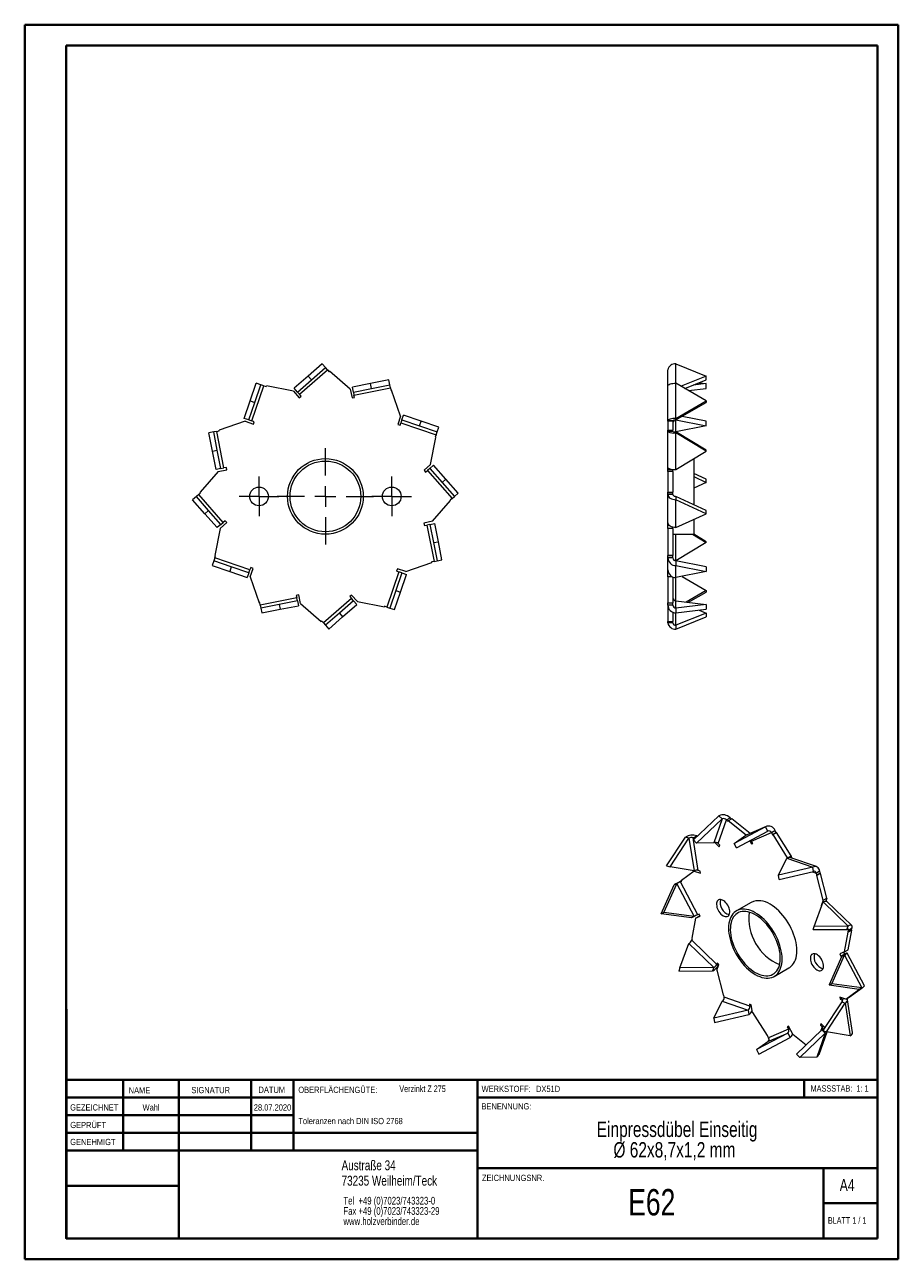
# Model space of a CAD drawing. Header units: millimetres. Extents: x 0 to 210, y 0 to 297.
import ezdxf

# ---------------------------------------------------------------- set-up
doc = ezdxf.new("R2010")
doc.units = ezdxf.units.MM
doc.styles.add('SLDTEXTSTYLE0', font='TXT', dxfattribs={"width": 0.75})
doc.styles.add('SLDTEXTSTYLE1', font='TXT', dxfattribs={"width": 0.681818})
doc.styles.add('SLDTEXTSTYLE2', font='TXT', dxfattribs={"width": 0.7})

# ---------------------------------------------------------------- blocks, each defined once
blk = doc.blocks.new('SW_NOTE_0')
at = {"color": 0, "linetype": 'Continuous', "lineweight": 0, "char_height": 1.5, "attachment_point": 1, "style": 'SLDTEXTSTYLE0'}
for s, insert in [('OBERFLÄCHENGÜTE:', (0, 1.93)), ('Toleranzen nach DIN ISO 2768', (0, -5.57))]:
    blk.add_mtext(s, dxfattribs=dict(at, insert=insert))
blk = doc.blocks.new('SW_NOTE_1')
at = {"color": 0, "linetype": 'Continuous', "lineweight": 0, "char_height": 1.8521, "attachment_point": 1, "style": 'SLDTEXTSTYLE0'}
for s, insert in [('Tel  +49 (0)7023/743323-0', (0, 2.39)), ('Fax +49 (0)7023/743323-29', (0, -0.08)), ('www.holzverbinder.de', (0, -2.55))]:
    blk.add_mtext(s, dxfattribs=dict(at, insert=insert))
blk = doc.blocks.new('SW_NOTE_2')
at = {"color": 0, "linetype": 'Continuous', "lineweight": 0, "char_height": 3.7042, "attachment_point": 2, "style": 'SLDTEXTSTYLE0'}
for s, insert in [('Einpressdübel Einseitig', (26.16, 4.77)), ('Ø 62x8,7x1,2 mm', (25.51, -0.16))]:
    blk.add_mtext(s, dxfattribs=dict(at, insert=insert))
blk = doc.blocks.new('SW_CENTERMARKSYMBOL_0')
at = {"color": 0, "linetype": 'Continuous', "lineweight": 0}
for p, q in [((0, 5), (0, 11.6)), ((-5, 0), (-11.6, 0)), ((0, 0), (-2.5, 0)), ((0, 0), (0, 2.5)), ((0, 0), (0, -2.5)), ((0, 0), (2.5, 0)), ((5, 0), (11.6, 0)), ((0, -5), (0, -11.6))]:
    blk.add_line(p, q, dxfattribs=at)
blk = doc.blocks.new('SW_CENTERMARKSYMBOL_1')
at = {"color": 0, "linetype": 'Continuous', "lineweight": 0}
for p, q in [((0, 2.5), (0, 4.75)), ((-2.5, 0), (-4.75, 0)), ((0, 0), (-2.5, 0)), ((0, 0), (0, 2.5)), ((0, 0), (0, -2.5)), ((0, 0), (2.5, 0)), ((2.5, 0), (4.75, 0)), ((0, -2.5), (0, -4.75))]:
    blk.add_line(p, q, dxfattribs=at)
blk = doc.blocks.new('SW_CENTERMARKSYMBOL_2')
at = {"color": 0, "linetype": 'Continuous', "lineweight": 0}
for p, q in [((0, 2.5), (0, 4.75)), ((-2.5, 0), (-4.75, 0)), ((0, 0), (-2.5, 0)), ((0, 0), (0, 2.5)), ((0, 0), (0, -2.5)), ((0, 0), (2.5, 0)), ((2.5, 0), (4.75, 0)), ((0, -2.5), (0, -4.75))]:
    blk.add_line(p, q, dxfattribs=at)

msp = doc.modelspace()

# ---------------------------------------------------------------- linework, layer by layer
at = {"color": 7, "linetype": 'Continuous', "lineweight": 40}
for p, q in [((0.08, 0.21), (0.08, 297.21)), ((0.08, 297.21), (210.08, 297.21)), ((210.08, 0.21), (210.08, 297.21)), ((210.08, 292.21), (210.08, 297.21)), ((10.08, 292.21), (205.08, 292.21)), ((10.08, 5.21), (10.08, 292.21)), ((205.08, 5.21), (205.08, 292.21)), ((10.11, 60.37), (10.11, 5.12)), ((205.08, 43.37), (10.11, 43.37)), ((23.71, 43.37), (23.71, 26.37)), ((37.1, 43.37), (37.1, 5.12)), ((54.51, 43.37), (54.51, 26.37)), ((64.71, 26.37), (64.71, 43.37)), ((108.91, 43.37), (108.91, 5.12)), ((187.47, 39.12), (187.47, 43.37)), ((64.71, 39.1), (10.11, 39.1)), ((205.08, 39.12), (108.91, 39.12)), ((64.71, 34.87), (10.11, 34.87)), ((108.91, 30.62), (10.11, 30.62)), ((108.91, 26.37), (10.11, 26.37)), ((108.91, 22.12), (205.08, 22.12)), ((192.08, 5.21), (192.08, 22.21)), ((37.1, 17.87), (10.11, 17.87)), ((10.11, 13.71), (10.08, 13.71)), ((205.08, 13.71), (192.08, 13.71)), ((10.11, 9.46), (10.08, 9.46)), ((10.08, 5.21), (205.08, 5.21)), ((205.08, 5.21), (180.99, 5.21)), ((0.08, 0.21), (210.08, 0.21))]:
    msp.add_line(p, q, dxfattribs=at)
at = {"color": 7, "linetype": 'Continuous', "lineweight": 15}
for p, q in [((66.11, 208.3), (72.84, 214.18)), ((71.57, 215.64), (68.2, 212.7)), ((68.99, 211.79), (72.36, 214.74)), ((72.36, 214.74), (71.57, 215.64)), ((72.84, 214.18), (72.36, 214.74)), ((72.84, 214.18), (73.24, 213.73)), ((73.24, 213.73), (73.37, 213.85)), ((78.35, 209.5), (73.37, 213.85)), ((154.7, 210.35), (154.7, 214.18)), ((156.64, 210.97), (156.64, 215.64)), ((156.64, 215.64), (163.9, 212.7)), ((54.28, 206.74), (55.72, 210.97)), ((56.86, 210.58), (55.72, 210.97)), ((68.2, 212.7), (64.84, 209.75)), ((65.63, 208.85), (68.99, 211.79)), ((68.99, 211.79), (68.2, 212.7)), ((83.24, 210.89), (78.85, 210.03)), ((87.62, 211.76), (83.24, 210.89)), ((83.47, 209.72), (83.24, 210.89)), ((87.86, 210.58), (87.62, 211.76)), ((156.64, 202.51), (156.64, 210.97)), ((163.9, 206.74), (156.64, 210.97)), ((163.9, 212.7), (157.87, 210.25)), ((158.79, 209.72), (163.9, 211.79)), ((163.9, 210.89), (160.76, 210.52)), ((162.19, 211.1), (163.9, 210.89)), ((163.9, 211.79), (163.9, 212.7)), ((163.9, 209.72), (163.9, 210.89)), ((54.67, 201.88), (57.55, 210.35)), ((55.41, 206.35), (56.86, 210.58)), ((57.55, 210.35), (56.86, 210.58)), ((57.55, 210.35), (58.12, 210.15)), ((58.12, 210.15), (58.18, 210.32)), ((64.66, 209.04), (58.18, 210.32)), ((64.66, 209.04), (66.06, 207.45)), ((65.63, 208.85), (64.84, 209.75)), ((65.63, 208.85), (66.11, 208.3)), ((66.51, 207.84), (66.11, 208.3)), ((78.35, 209.5), (78.76, 207.42)), ((79.09, 208.85), (78.85, 210.03)), ((79.09, 208.85), (83.47, 209.72)), ((79.09, 208.85), (79.23, 208.13)), ((79.23, 208.13), (88, 209.86)), ((79.35, 207.54), (79.23, 208.13)), ((83.47, 209.72), (87.86, 210.58)), ((88, 209.86), (87.86, 210.58)), ((88, 209.86), (88.12, 209.27)), ((88.12, 209.27), (88.29, 209.31)), ((90.42, 203.05), (88.29, 209.31)), ((154.7, 201.88), (154.7, 210.35)), ((159.66, 209.21), (163.9, 209.72)), ((52.84, 202.51), (54.28, 206.74)), ((53.97, 202.12), (55.41, 206.35)), ((54.28, 206.74), (55.41, 206.35)), ((66.06, 207.45), (66.51, 207.84)), ((78.76, 207.42), (79.35, 207.54)), ((156.64, 202.51), (163.9, 206.74)), ((156.64, 202.12), (163.9, 206.35)), ((163.9, 206.74), (163.9, 206.35)), ((53.97, 202.12), (52.84, 202.51)), ((53.97, 202.12), (54.67, 201.88)), ((90.42, 203.05), (89.74, 201.05)), ((90.74, 202.12), (90.5, 201.42)), ((90.74, 202.12), (91.13, 203.26)), ((90.74, 202.12), (94.97, 200.68)), ((95.36, 201.81), (91.13, 203.26)), ((156.64, 202.12), (156.64, 202.51)), ((156.64, 199.24), (156.64, 202.12)), ((156.64, 202.12), (163.9, 200.68)), ((163.9, 201.81), (158.09, 202.97)), ((45.51, 199.24), (44.33, 199)), ((45.2, 194.62), (44.33, 199)), ((46.23, 199.38), (45.51, 199.24)), ((46.38, 194.85), (45.51, 199.24)), ((46.23, 199.38), (46.82, 199.5)), ((47.97, 190.61), (46.23, 199.38)), ((53.04, 201.8), (46.79, 199.67)), ((46.82, 199.5), (46.79, 199.67)), ((53.04, 201.8), (55.04, 201.12)), ((55.24, 201.69), (54.67, 201.88)), ((55.04, 201.12), (55.24, 201.69)), ((89.74, 201.05), (90.31, 200.86)), ((90.31, 200.86), (90.5, 201.42)), ((90.5, 201.42), (98.97, 198.54)), ((94.97, 200.68), (95.36, 201.81)), ((94.97, 200.68), (99.2, 199.24)), ((99.59, 200.37), (95.36, 201.81)), ((98.97, 198.54), (99.2, 199.24)), ((99.2, 199.24), (99.59, 200.37)), ((155.9, 201.88), (154.7, 201.88)), ((154.7, 201.8), (154.7, 201.88)), ((155.9, 201.8), (154.7, 201.8)), ((154.7, 201.8), (154.7, 199.67)), ((154.7, 199.67), (155.9, 199.67)), ((154.7, 199.5), (154.7, 199.67)), ((155.9, 199.5), (154.7, 199.5)), ((154.7, 199.38), (154.7, 199.5)), ((155.9, 199.38), (154.7, 199.38)), ((154.7, 190.61), (154.7, 199.38)), ((155.9, 201.8), (155.9, 201.88)), ((155.9, 201.8), (155.9, 199.67)), ((155.9, 199.5), (155.9, 199.67)), ((155.9, 199.38), (155.9, 199.5)), ((163.9, 200.68), (156.64, 199.24)), ((156.64, 199.24), (156.64, 199)), ((163.9, 194.85), (156.64, 199.24)), ((156.64, 190.23), (156.64, 199)), ((163.9, 194.62), (156.64, 199)), ((163.9, 200.68), (163.9, 201.81)), ((97.66, 191.43), (98.94, 197.91)), ((98.97, 198.54), (98.77, 197.97)), ((98.77, 197.97), (98.94, 197.91)), ((45.2, 194.62), (46.38, 194.85)), ((46.07, 190.23), (45.2, 194.62)), ((47.24, 190.47), (46.38, 194.85)), ((156.64, 190.23), (163.9, 194.62)), ((163.9, 194.62), (163.9, 194.85)), ((47.24, 190.47), (46.07, 190.23)), ((46.6, 189.73), (48.67, 190.14)), ((47.24, 190.47), (47.97, 190.61)), ((48.55, 190.72), (47.97, 190.61)), ((48.67, 190.14), (48.55, 190.72)), ((97.66, 191.43), (96.07, 190.04)), ((97.47, 190.47), (96.92, 189.98)), ((97.47, 190.47), (98.37, 191.26)), ((97.47, 190.47), (100.41, 187.1)), ((101.32, 187.89), (98.37, 191.26)), ((154.7, 190.14), (154.7, 190.61)), ((155.9, 190.14), (154.7, 190.14)), ((154.7, 189.73), (154.7, 190.14)), ((155.9, 190.14), (155.9, 190.26)), ((155.9, 189.73), (155.9, 190.14)), ((160.9, 192.81), (160.9, 181.76)), ((46.6, 189.73), (42.24, 184.75)), ((96.07, 190.04), (96.46, 189.59)), ((96.46, 189.59), (96.92, 189.98)), ((96.92, 189.98), (102.8, 183.25)), ((100.41, 187.1), (101.32, 187.89)), ((104.26, 184.53), (101.32, 187.89)), ((155.9, 189.73), (154.7, 189.73)), ((154.7, 189.73), (154.7, 184.75)), ((155.9, 189.73), (155.9, 184.75)), ((163.9, 187.89), (160.9, 189.28)), ((160.9, 188.49), (163.9, 187.1)), ((163.9, 187.1), (163.9, 187.89)), ((41.91, 184.22), (41.36, 183.74)), ((41.91, 184.22), (42.36, 184.62)), ((47.8, 177.49), (41.91, 184.22)), ((42.36, 184.62), (42.24, 184.75)), ((100.41, 187.1), (103.36, 183.74)), ((103.36, 183.74), (104.26, 184.53)), ((154.7, 184.75), (155.9, 184.75)), ((154.7, 184.62), (154.7, 184.75)), ((155.9, 184.62), (154.7, 184.62)), ((154.7, 184.22), (154.7, 184.62)), ((155.9, 184.22), (154.7, 184.22)), ((154.7, 177.49), (154.7, 184.22)), ((155.9, 184.62), (155.9, 184.75)), ((155.9, 184.22), (155.9, 184.62)), ((163.9, 187.1), (160.9, 185.71)), ((41.36, 183.74), (40.45, 182.95)), ((43.4, 179.58), (40.45, 182.95)), ((44.3, 180.37), (41.36, 183.74)), ((98.12, 177.75), (102.47, 182.72)), ((102.8, 183.25), (102.35, 182.86)), ((102.35, 182.86), (102.47, 182.72)), ((102.8, 183.25), (103.36, 183.74)), ((156.64, 183.74), (156.64, 182.95)), ((163.9, 180.37), (156.64, 183.74)), ((156.64, 176.22), (156.64, 182.95)), ((163.9, 179.58), (156.64, 182.95)), ((43.4, 179.58), (44.3, 180.37)), ((46.34, 176.22), (43.4, 179.58)), ((47.24, 177.01), (44.3, 180.37)), ((156.64, 176.22), (163.9, 179.58)), ((163.9, 179.58), (163.9, 180.37)), ((47.05, 176.04), (45.77, 169.56)), ((47.24, 177.01), (46.34, 176.22)), ((47.05, 176.04), (48.64, 177.44)), ((47.24, 177.01), (47.8, 177.49)), ((48.25, 177.89), (47.8, 177.49)), ((48.64, 177.44), (48.25, 177.89)), ((98.12, 177.75), (96.04, 177.34)), ((96.04, 177.34), (96.16, 176.75)), ((96.16, 176.75), (96.75, 176.86)), ((97.47, 177.01), (96.75, 176.86)), ((96.75, 176.86), (98.48, 168.09)), ((97.47, 177.01), (98.65, 177.24)), ((97.47, 177.01), (98.34, 172.62)), ((99.51, 172.85), (98.65, 177.24)), ((154.7, 177.44), (154.7, 177.49)), ((154.71, 177.44), (154.7, 177.44)), ((154.7, 176.04), (154.7, 177.44)), ((155.9, 176.04), (154.7, 176.04)), ((154.7, 176.04), (154.7, 169.56)), ((155.9, 176.04), (155.9, 176.31)), ((155.9, 176.04), (155.9, 169.56)), ((160.9, 178.19), (160.9, 174.64)), ((98.34, 172.62), (99.51, 172.85)), ((98.34, 172.62), (99.2, 168.24)), ((100.38, 168.47), (99.51, 172.85)), ((155.9, 174.64), (160.9, 174.64)), ((156.64, 168.24), (156.64, 174.64)), ((163.9, 172.62), (156.64, 168.24)), ((160.57, 174.64), (163.9, 172.62)), ((163.9, 172.85), (160.9, 174.67)), ((163.9, 172.62), (163.9, 172.85)), ((45.75, 168.93), (45.94, 169.5)), ((45.94, 169.5), (45.77, 169.56)), ((154.7, 169.56), (155.9, 169.56)), ((154.7, 169.5), (154.7, 169.56)), ((155.9, 169.5), (154.7, 169.5)), ((154.7, 168.93), (154.7, 169.5)), ((155.9, 169.5), (155.9, 169.56)), ((155.9, 168.93), (155.9, 169.5)), ((45.51, 168.24), (45.12, 167.1)), ((45.12, 167.1), (49.35, 165.66)), ((45.75, 168.93), (45.51, 168.24)), ((49.74, 166.79), (45.51, 168.24)), ((54.21, 166.05), (45.75, 168.93)), ((49.74, 166.79), (49.35, 165.66)), ((53.97, 165.35), (49.74, 166.79)), ((54.4, 166.62), (54.21, 166.05)), ((54.29, 164.42), (54.97, 166.42)), ((54.97, 166.42), (54.4, 166.62)), ((89.67, 166.35), (89.48, 165.78)), ((91.67, 165.67), (89.67, 166.35)), ((91.67, 165.67), (97.93, 167.8)), ((98.48, 168.09), (97.89, 167.98)), ((97.89, 167.98), (97.93, 167.8)), ((98.48, 168.09), (99.2, 168.24)), ((99.2, 168.24), (100.38, 168.47)), ((154.7, 166.05), (154.7, 168.93)), ((155.9, 168.93), (154.7, 168.93)), ((156.64, 168.24), (156.64, 167.1)), ((163.9, 166.79), (156.64, 168.24)), ((156.64, 164.22), (156.64, 167.1)), ((156.64, 167.1), (163.9, 165.66)), ((163.9, 166.79), (163.9, 165.66)), ((49.35, 165.66), (53.58, 164.22)), ((53.97, 165.35), (53.58, 164.22)), ((53.97, 165.35), (54.21, 166.05)), ((54.29, 164.42), (56.42, 158.17)), ((90.04, 165.59), (87.16, 157.13)), ((90.74, 165.35), (89.3, 161.12)), ((89.48, 165.78), (90.04, 165.59)), ((90.74, 165.35), (90.04, 165.59)), ((90.44, 160.73), (91.88, 164.96)), ((90.74, 165.35), (91.88, 164.96)), ((154.7, 164.42), (154.7, 166.05)), ((155.75, 164.42), (154.7, 164.42)), ((154.7, 164.42), (154.7, 158.17)), ((155.9, 164.35), (155.9, 158.17)), ((163.9, 165.66), (156.64, 164.22)), ((156.64, 158.62), (156.64, 164.22)), ((158.09, 164.5), (163.9, 161.12)), ((89.3, 161.12), (87.86, 156.89)), ((88.99, 156.5), (90.44, 160.73)), ((89.3, 161.12), (90.44, 160.73)), ((163.9, 161.12), (159.11, 158.33)), ((159.66, 158.26), (163.9, 160.73)), ((163.9, 161.12), (163.9, 160.73)), ((56.6, 158.2), (56.42, 158.17)), ((56.71, 157.61), (56.6, 158.2)), ((65.48, 159.34), (56.71, 157.61)), ((56.71, 157.61), (56.86, 156.89)), ((61.24, 157.76), (56.86, 156.89)), ((65.63, 158.62), (61.24, 157.76)), ((61.24, 157.76), (61.47, 156.58)), ((61.47, 156.58), (65.86, 157.44)), ((65.96, 160.05), (65.37, 159.93)), ((65.37, 159.93), (65.48, 159.34)), ((65.63, 158.62), (65.48, 159.34)), ((65.63, 158.62), (65.86, 157.44)), ((66.37, 157.98), (65.96, 160.05)), ((66.37, 157.98), (71.34, 153.62)), ((78.6, 159.18), (71.87, 153.29)), ((79.09, 158.62), (75.72, 155.68)), ((76.51, 154.78), (79.88, 157.72)), ((78.66, 160.02), (78.21, 159.63)), ((78.21, 159.63), (78.6, 159.18)), ((79.09, 158.62), (78.6, 159.18)), ((80.05, 158.43), (78.66, 160.02)), ((79.09, 158.62), (79.88, 157.72)), ((80.05, 158.43), (86.53, 157.15)), ((154.7, 158.17), (155.9, 158.17)), ((154.7, 157.61), (154.7, 158.17)), ((155.9, 157.61), (154.7, 157.61)), ((154.7, 157.61), (154.7, 153.62)), ((155.9, 157.61), (155.9, 158.17)), ((156.64, 156.89), (156.64, 158.62)), ((156.64, 158.62), (163.9, 157.76)), ((163.9, 157.76), (156.64, 156.89)), ((163.9, 157.76), (163.9, 156.58)), ((56.86, 156.89), (57.09, 155.71)), ((57.09, 155.71), (61.47, 156.58)), ((75.72, 155.68), (72.36, 152.74)), ((73.15, 151.83), (76.51, 154.78)), ((75.72, 155.68), (76.51, 154.78)), ((86.59, 157.32), (86.53, 157.15)), ((87.16, 157.13), (86.59, 157.32)), ((87.16, 157.13), (87.86, 156.89)), ((87.86, 156.89), (88.99, 156.5)), ((155.9, 155.85), (155.9, 153.62)), ((156.64, 156.89), (156.64, 155.71)), ((156.64, 155.71), (163.9, 156.58)), ((156.64, 152.74), (156.64, 155.71)), ((163.9, 155.68), (156.64, 152.74)), ((156.64, 151.83), (163.9, 154.78)), ((162.19, 156.37), (163.9, 155.68)), ((163.9, 155.68), (163.9, 154.78)), ((71.48, 153.74), (71.34, 153.62)), ((71.87, 153.29), (71.48, 153.74)), ((71.87, 153.29), (72.36, 152.74)), ((72.36, 152.74), (73.15, 151.83)), ((154.7, 153.62), (155.9, 153.62)), ((154.7, 153.29), (154.7, 153.62)), ((155.9, 153.29), (154.7, 153.29)), ((155.9, 153.29), (155.9, 153.62)), ((156.64, 152.74), (156.64, 151.83)), ((160.81, 101.09), (166.97, 106.92)), ((167.77, 106.14), (166.97, 106.92)), ((161.61, 100.31), (167.77, 106.14)), ((167.77, 106.14), (165.73, 100.41)), ((166.74, 100.23), (168.78, 105.97)), ((168.78, 105.97), (169.63, 106.45)), ((168.78, 105.97), (169.18, 105.58)), ((169.18, 105.58), (169.22, 105.69)), ((170.07, 106.18), (169.22, 105.69)), ((173.49, 102.25), (169.22, 105.69)), ((169.63, 106.45), (169.97, 106.12)), ((174.44, 102.66), (170.07, 106.18)), ((178.17, 104.27), (170.65, 100.27)), ((173.41, 102.21), (178.17, 104.27)), ((178.3, 104.33), (173.54, 102.27)), ((178.73, 103.21), (178.17, 104.27)), ((154.39, 94.9), (158.91, 101.8)), ((155.22, 94.61), (159.75, 101.51)), ((159.75, 101.51), (158.91, 101.8)), ((159.75, 101.51), (160.97, 93.64)), ((160.78, 101.63), (161.63, 102.12)), ((160.85, 101.13), (160.78, 101.63)), ((160.78, 101.63), (161.19, 101.49)), ((160.81, 101.09), (161.61, 100.31)), ((162, 93.76), (160.87, 101.03)), ((161.74, 101.98), (161.17, 101.64)), ((161.19, 101.49), (161.17, 101.64)), ((161.36, 101.61), (161.17, 101.64)), ((161.63, 102.12), (161.82, 102.05)), ((170.65, 100.27), (173.41, 102.21)), ((171.21, 99.21), (178.73, 103.21)), ((173.41, 102.21), (173.54, 102.27)), ((174.83, 100.8), (179.59, 102.86)), ((179.59, 102.86), (180.44, 103.35)), ((179.59, 102.86), (179.87, 102.33)), ((179.87, 102.33), (180.72, 102.82)), ((179.87, 102.33), (179.97, 102.37)), ((180.82, 102.86), (179.97, 102.37)), ((183.48, 96.79), (179.97, 102.37)), ((180.44, 103.35), (180.72, 102.82)), ((180.72, 102.82), (180.82, 102.86)), ((184.33, 97.27), (180.82, 102.86)), ((165.73, 100.41), (161.61, 100.31)), ((165.95, 100.49), (167.01, 99.46)), ((167.14, 99.84), (166.74, 100.23)), ((167.01, 99.46), (167.14, 99.84)), ((171.21, 99.21), (170.65, 100.27)), ((174.39, 100.9), (174.79, 100.13)), ((174.79, 100.13), (175.09, 100.3)), ((174.79, 100.13), (175.11, 100.27)), ((175.11, 100.27), (174.83, 100.8)), ((181.29, 92.66), (183.32, 96.71)), ((183.32, 96.71), (189.52, 94.55)), ((183.52, 96.81), (184.33, 97.27)), ((190.43, 94.67), (184.23, 96.83)), ((184.33, 97.27), (184.41, 96.77)), ((154.39, 94.9), (155.22, 94.61)), ((160.97, 93.64), (155.22, 94.61)), ((161.03, 93.6), (157.96, 91.32)), ((161.03, 93.6), (161.33, 93.78)), ((161.03, 93.6), (162.5, 93.09)), ((162.42, 93.62), (162, 93.76)), ((162.5, 93.09), (162.42, 93.62)), ((189.52, 94.55), (181.29, 92.66)), ((181.45, 91.61), (181.29, 92.66)), ((181.45, 91.61), (189.69, 93.49)), ((189.46, 93.44), (190.31, 93.14)), ((189.69, 93.49), (189.52, 94.55)), ((190.31, 93.14), (191.16, 93.63)), ((190.31, 93.14), (190.39, 92.61)), ((190.39, 92.61), (191.24, 93.1)), ((190.39, 92.61), (190.52, 92.57)), ((191.37, 93.06), (190.52, 92.57)), ((192.03, 86.59), (190.52, 92.57)), ((191.16, 93.63), (191.24, 93.1)), ((191.24, 93.1), (191.37, 93.06)), ((192.87, 87.08), (191.37, 93.06)), ((153.11, 83.36), (156.17, 90.27)), ((153.75, 83.64), (156.81, 90.55)), ((156.81, 90.55), (156.17, 90.27)), ((156.81, 90.55), (160.97, 82.65)), ((157.72, 91.02), (158.02, 91.19)), ((157.72, 91.02), (158.04, 91.16)), ((161.88, 83.12), (157.72, 91.02)), ((158.04, 91.16), (157.96, 91.32)), ((189.86, 80.3), (192, 86.17)), ((192.03, 86.59), (191.54, 85.24)), ((192, 86.17), (197.99, 80.36)), ((192.03, 86.59), (192.87, 87.08)), ((192.87, 87.08), (192.63, 86.4)), ((198.89, 80.51), (192.91, 86.32)), ((153.11, 83.36), (153.75, 83.64)), ((160.33, 82.37), (153.11, 83.36)), ((160.97, 82.65), (153.75, 83.64)), ((162.2, 83.26), (161.88, 83.12)), ((162.48, 82.73), (162.2, 83.26)), ((174.7, 86.08), (171.16, 84.04)), ((191.54, 85.24), (191.69, 85.32)), ((191.54, 85.24), (191.63, 85.15)), ((160.97, 82.65), (160.33, 82.37)), ((161.36, 82.24), (160.45, 77.47)), ((161.36, 82.24), (162.48, 82.73)), ((161.36, 82.24), (162.21, 82.73)), ((162.21, 82.73), (162.43, 82.83)), ((189.58, 79.53), (189.86, 80.3)), ((197.99, 80.36), (189.86, 80.3)), ((197.71, 79.59), (197.99, 80.36)), ((160.43, 76.97), (160.57, 77.35)), ((160.57, 77.35), (160.45, 77.47)), ((189.58, 79.53), (197.71, 79.59)), ((197.14, 74.15), (198.05, 78.92)), ((197.83, 79.65), (198.06, 79.42)), ((197.93, 79.04), (198.78, 79.53)), ((198.06, 79.42), (197.93, 79.04)), ((197.93, 79.04), (198.05, 78.92)), ((197.99, 74.64), (198.9, 79.41)), ((198.9, 79.41), (198.05, 78.92)), ((198.06, 79.42), (198.91, 79.91)), ((198.91, 79.91), (198.78, 79.53)), ((198.78, 79.53), (198.9, 79.41)), ((157.6, 70.33), (159.75, 76.2)), ((159.75, 76.2), (165.73, 70.39)), ((166.42, 71.16), (160.43, 76.97)), ((197.14, 74.15), (197.99, 74.64)), ((166.55, 71.54), (166.42, 71.16)), ((166.42, 71.16), (166.75, 71.35)), ((166.96, 71.16), (166.55, 71.54)), ((196.49, 73.14), (193.43, 66.22)), ((194.07, 66.5), (197.13, 73.41)), ((197.14, 74.15), (196.02, 73.66)), ((196.02, 73.66), (196.3, 73.13)), ((196.3, 73.13), (197.14, 73.62)), ((196.3, 73.13), (196.62, 73.27)), ((196.49, 73.14), (197.13, 73.41)), ((196.62, 73.27), (197.46, 73.76)), ((196.62, 73.27), (196.64, 73.23)), ((196.92, 74.05), (197.14, 73.62)), ((197.13, 73.41), (201.29, 65.52)), ((197.14, 73.62), (197.46, 73.76)), ((201.97, 65.97), (197.81, 73.87)), ((157.6, 70.33), (157.33, 69.56)), ((157.33, 69.56), (165.45, 69.62)), ((165.73, 70.39), (157.6, 70.33)), ((165.73, 70.39), (165.45, 69.62)), ((166.47, 69.8), (166.96, 71.16)), ((166.47, 69.8), (167.98, 63.82)), ((180.26, 68.27), (183.8, 70.31)), ((193.43, 66.22), (194.07, 66.5)), ((193.43, 66.22), (200.65, 65.24)), ((201.29, 65.52), (194.07, 66.5)), ((198.31, 63.28), (201.39, 65.56)), ((201.39, 65.56), (200.54, 65.07)), ((200.65, 65.24), (201.29, 65.52)), ((201.39, 65.57), (201.39, 65.56)), ((168.11, 63.78), (167.98, 63.82)), ((168.19, 63.25), (168.11, 63.78)), ((174.39, 61.08), (168.19, 63.25)), ((196, 63.3), (196.08, 62.77)), ((197.47, 62.79), (196, 63.3)), ((196.08, 62.77), (196.62, 63.08)), ((196.08, 62.77), (196.5, 62.63)), ((196.5, 62.63), (197.04, 62.94)), ((196.5, 62.63), (196.56, 62.2)), ((197.47, 62.79), (200.54, 65.07)), ((197.47, 62.79), (198.31, 63.28)), ((199.11, 54.76), (197.89, 62.62)), ((200.52, 65.26), (200.46, 65.23)), ((200.46, 65.23), (200.54, 65.07)), ((165.73, 58.25), (167.77, 62.3)), ((173.97, 60.13), (165.73, 58.25)), ((167.77, 62.3), (173.97, 60.13)), ((173.97, 60.13), (174.13, 59.08)), ((174.72, 61.47), (174.31, 61.61)), ((174.31, 61.61), (174.39, 61.08)), ((174.39, 61.08), (174.75, 61.29)), ((175.01, 59.61), (174.72, 61.47)), ((175.01, 59.61), (178.53, 54.02)), ((196.49, 62.15), (191.96, 55.25)), ((192.8, 54.96), (197.32, 61.86)), ((196.49, 62.15), (197.32, 61.86)), ((197.32, 61.86), (198.54, 53.99)), ((165.73, 58.25), (165.9, 57.2)), ((165.9, 57.2), (174.13, 59.08)), ((191.49, 56.93), (191.35, 56.55)), ((191.35, 56.55), (191.69, 56.74)), ((191.35, 56.55), (191.76, 56.16)), ((192.45, 56), (191.49, 56.93)), ((183.49, 54.64), (175.97, 50.65)), ((176.53, 49.59), (184.05, 53.58)), ((178.63, 54.06), (178.53, 54.02)), ((178.91, 53.53), (178.63, 54.06)), ((178.73, 52.58), (183.49, 54.64)), ((183.66, 55.59), (178.91, 53.53)), ((183.7, 56.26), (183.39, 56.12)), ((183.39, 56.12), (183.66, 55.59)), ((183.49, 54.64), (184.05, 53.58)), ((183.66, 55.59), (183.97, 55.77)), ((184.69, 54.39), (183.7, 56.26)), ((184.69, 54.39), (187.93, 51.78)), ((191.73, 55.38), (185.57, 49.55)), ((186.38, 48.77), (192.53, 54.6)), ((192.53, 54.6), (190.49, 48.87)), ((191.02, 49.48), (192.96, 54.93)), ((191.76, 56.16), (191.35, 55.02)), ((191.73, 55.38), (192.53, 54.6)), ((191.76, 56.16), (192.09, 56.35)), ((191.96, 55.25), (192.8, 54.96)), ((198.54, 53.99), (192.8, 54.96)), ((175.97, 50.65), (178.73, 52.58)), ((175.97, 50.65), (176.53, 49.59)), ((185.57, 49.55), (186.38, 48.77)), ((190.49, 48.87), (186.38, 48.77))]:
    msp.add_line(p, q, dxfattribs=at)
at = {"color": 7, "linetype": 'Continuous', "lineweight": 0}
for p, q in [((64.71, 39.12), (10.11, 39.12)), ((23.71, 5.21), (23.71, 5.12)), ((54.51, 5.21), (54.51, 5.12))]:
    msp.add_line(p, q, dxfattribs=at)
at = {"color": 7, "linetype": 'Continuous', "lineweight": 15, "flags": 128}
for points in [[(154.7, 210.35), (154.74, 210.47), (154.85, 210.58), (155.03, 210.69), (155.27, 210.79), (155.56, 210.86), (155.9, 210.92), (156.26, 210.96), (156.64, 210.97)], [(156.64, 202.51), (156.26, 202.5), (155.9, 202.46), (155.56, 202.4), (155.27, 202.33), (155.03, 202.23), (154.85, 202.12), (154.74, 202.01), (154.7, 201.88)], [(156.64, 202.12), (156.5, 202.12), (156.36, 202.1), (156.23, 202.08), (156.12, 202.05), (156.03, 202.02), (155.96, 201.97), (155.92, 201.93), (155.9, 201.88)], [(154.7, 184.22), (154.74, 183.97), (154.85, 183.73), (155.03, 183.51), (155.27, 183.32), (155.56, 183.16), (155.9, 183.04), (156.26, 182.97), (156.64, 182.95)], [(155.9, 184.22), (155.92, 184.13), (155.96, 184.04), (156.03, 183.95), (156.12, 183.88), (156.23, 183.82), (156.36, 183.77), (156.5, 183.75), (156.64, 183.74)], [(156.64, 176.22), (156.26, 176.24), (155.9, 176.31), (155.56, 176.43), (155.27, 176.59), (155.03, 176.78), (154.85, 177), (154.74, 177.24), (154.7, 177.49)], [(167.97, 82.87), (168.24, 82.74), (168.5, 82.67), (168.75, 82.65), (168.97, 82.7), (169.17, 82.8), (169.33, 82.96), (169.45, 83.17), (169.53, 83.42), (169.56, 83.71), (169.55, 84.03), (169.49, 84.37), (169.39, 84.71), (169.25, 85.06), (169.07, 85.4), (168.86, 85.71), (168.63, 86), (168.37, 86.25), (168.11, 86.46), (167.84, 86.61), (167.57, 86.72), (167.32, 86.76), (167.08, 86.74), (166.87, 86.67), (166.69, 86.54), (166.55, 86.35), (166.45, 86.12), (166.39, 85.85), (166.38, 85.55), (166.42, 85.22), (166.49, 84.87), (166.62, 84.52), (166.78, 84.18), (166.97, 83.85), (167.2, 83.55), (167.44, 83.28), (167.7, 83.05), (167.97, 82.87)], [(192, 86.17), (192.26, 86.3), (192.49, 86.38), (192.69, 86.4), (192.84, 86.37), (192.91, 86.32)], [(175.71, 68.72), (176.25, 68.44), (176.77, 68.21), (177.29, 68.04), (177.8, 67.92), (178.3, 67.86), (178.78, 67.85), (179.23, 67.9), (179.67, 68.01), (180.07, 68.17), (180.45, 68.39), (180.79, 68.66), (181.1, 68.98), (181.37, 69.35), (181.61, 69.77), (181.8, 70.23), (181.95, 70.73), (182.06, 71.27), (182.13, 71.84), (182.15, 72.44), (182.13, 73.07), (182.06, 73.71), (181.95, 74.38), (181.8, 75.05), (181.61, 75.74), (181.37, 76.42), (181.1, 77.11), (180.79, 77.79), (180.45, 78.45), (180.07, 79.11), (179.67, 79.74), (179.23, 80.34), (178.78, 80.92), (178.3, 81.47), (177.8, 81.98), (177.29, 82.45), (176.77, 82.87), (176.25, 83.25), (175.71, 83.58), (175.18, 83.87), (174.65, 84.09), (174.13, 84.27), (173.62, 84.39), (173.13, 84.45), (172.65, 84.46), (172.19, 84.41), (171.76, 84.3), (171.36, 84.14), (170.98, 83.92), (170.64, 83.65), (170.33, 83.33), (170.05, 82.96), (169.82, 82.54), (169.63, 82.08), (169.48, 81.58), (169.37, 81.04), (169.3, 80.47), (169.28, 79.87), (169.3, 79.24), (169.37, 78.6), (169.48, 77.93), (169.63, 77.25), (169.82, 76.57), (170.05, 75.88), (170.33, 75.2), (170.64, 74.52), (170.98, 73.85), (171.36, 73.2), (171.76, 72.57), (172.19, 71.97), (172.65, 71.39), (173.13, 70.84), (173.62, 70.33), (174.13, 69.86), (174.65, 69.44), (175.18, 69.06), (175.71, 68.72)], [(175.71, 69.21), (176.23, 68.94), (176.74, 68.72), (177.25, 68.56), (177.74, 68.45), (178.22, 68.4), (178.68, 68.41), (179.12, 68.47), (179.53, 68.59), (179.92, 68.77), (180.27, 69), (180.59, 69.28), (180.88, 69.62), (181.12, 70), (181.33, 70.43), (181.49, 70.9), (181.61, 71.41), (181.69, 71.96), (181.72, 72.54), (181.71, 73.14), (181.66, 73.77), (181.56, 74.41), (181.41, 75.07), (181.23, 75.73), (181, 76.4), (180.74, 77.06), (180.44, 77.72), (180.1, 78.37), (179.73, 79), (179.33, 79.61), (178.9, 80.2), (178.45, 80.75), (177.98, 81.27), (177.5, 81.75), (177, 82.19), (176.49, 82.59), (175.97, 82.94), (175.46, 83.24), (174.94, 83.48), (174.43, 83.68), (173.93, 83.81), (173.44, 83.89), (172.97, 83.91), (172.52, 83.88), (172.1, 83.79), (171.7, 83.64), (171.33, 83.43), (170.99, 83.17), (170.69, 82.86), (170.42, 82.5), (170.2, 82.1), (170.01, 81.65), (169.87, 81.15), (169.77, 80.63), (169.72, 80.06), (169.7, 79.47), (169.74, 78.86), (169.82, 78.22), (169.94, 77.57), (170.1, 76.91), (170.31, 76.24), (170.55, 75.58), (170.84, 74.91), (171.16, 74.26), (171.51, 73.62), (171.89, 73), (172.31, 72.4), (172.75, 71.83), (173.21, 71.29), (173.69, 70.79), (174.18, 70.33), (174.68, 69.91), (175.2, 69.54), (175.71, 69.21)], [(183.8, 70.31), (183.98, 70.43), (184.33, 70.7), (184.64, 71.02), (184.91, 71.39), (185.14, 71.81), (185.34, 72.27), (185.49, 72.77), (185.6, 73.31), (185.66, 73.88), (185.68, 74.48), (185.66, 75.11), (185.6, 75.75), (185.49, 76.42), (185.34, 77.09), (185.14, 77.78), (184.91, 78.46), (184.64, 79.15), (184.33, 79.83), (183.98, 80.49), (183.61, 81.15), (183.2, 81.78), (182.77, 82.38), (182.31, 82.96), (181.83, 83.51), (181.34, 84.02), (180.83, 84.49), (180.31, 84.91), (179.78, 85.29), (179.25, 85.63)], [(198.91, 79.91), (198.97, 80.14), (198.98, 80.33), (198.93, 80.47), (198.82, 80.56), (198.67, 80.59), (198.48, 80.57), (198.24, 80.49), (197.99, 80.36)], [(198.06, 79.42), (198.09, 79.51), (198.09, 79.58), (198.07, 79.63), (198.03, 79.67), (197.97, 79.68), (197.9, 79.67), (197.81, 79.64), (197.71, 79.59)], [(190.53, 69.85), (190.8, 69.72), (191.06, 69.65), (191.3, 69.63), (191.53, 69.68), (191.72, 69.78), (191.88, 69.94), (192, 70.15), (192.08, 70.4), (192.12, 70.69), (192.11, 71.01), (192.05, 71.34), (191.95, 71.69), (191.81, 72.04), (191.63, 72.38), (191.42, 72.69), (191.18, 72.98), (190.93, 73.23), (190.66, 73.44), (190.39, 73.59), (190.13, 73.69), (189.87, 73.74), (189.64, 73.72), (189.43, 73.65), (189.25, 73.52), (189.11, 73.33), (189.01, 73.1), (188.95, 72.83), (188.94, 72.52), (188.97, 72.2), (189.05, 71.85), (189.17, 71.5), (189.33, 71.16), (189.53, 70.83), (189.75, 70.53), (190, 70.26), (190.26, 70.03), (190.53, 69.85)], [(196.49, 73.14), (196.58, 73.19), (196.66, 73.24), (196.71, 73.28), (196.74, 73.3), (196.75, 73.31), (196.73, 73.31), (196.68, 73.3), (196.62, 73.27)], [(197.13, 73.41), (197.37, 73.56), (197.57, 73.68), (197.71, 73.78), (197.79, 73.84), (197.81, 73.87), (197.75, 73.87), (197.64, 73.83), (197.46, 73.76)], [(196.49, 62.15), (196.58, 62.21), (196.65, 62.28), (196.69, 62.35), (196.71, 62.41), (196.69, 62.48), (196.65, 62.54), (196.59, 62.59), (196.5, 62.63)], [(197.32, 61.86), (197.56, 62.02), (197.74, 62.2), (197.85, 62.38), (197.89, 62.55), (197.86, 62.72), (197.76, 62.88), (197.7, 62.93)], [(192.53, 54.6), (192.77, 54.78), (192.92, 54.94)]]:
    msp.add_lwpolyline(points, dxfattribs=at)
at = {"color": 7, "linetype": 'Continuous', "lineweight": 15}
for centre, radius in [((72.36, 183.74), 9.1), ((72.36, 183.74), 8.5), ((56.41, 183.74), 2.25), ((88.31, 183.74), 2.25)]:
    msp.add_circle(centre, radius, dxfattribs=at)
for centre, radius, start, end in [((156.43, 213.9), 1.75, 83.1093, 170.8282), ((156.62, 201.4), 0.718, 88.4692, 178.3827), ((156.17, 201.78), 2.82, 238.5463, 279.5166), ((156.46, 200.29), 1.07, 238.5463, 279.5166), ((156.17, 193.01), 2.82, 238.5463, 279.5166), ((156.59, 168.99), 1.89, 181.6173, 271.5308), ((156.62, 168.95), 0.718, 181.6173, 271.5308), ((156.59, 166.1), 1.89, 181.6173, 271.5308), ((156.62, 157.63), 1.92, 180.5536, 270.5431), ((156.63, 159.35), 0.73, 180.5536, 270.5431), ((156.63, 157.62), 0.73, 180.5536, 270.5431), ((156.43, 153.57), 1.75, 189.1718, 276.8907), ((156.56, 153.4), 0.665, 189.1718, 276.8907), ((167.96, 104.78), 2.36, 45.0739, 115.0112), ((168.15, 105.33), 0.898, 45.0739, 115.0112), ((178.86, 102.71), 1.71, 22.05, 113.8346), ((160.67, 98.59), 3.66, 74.833, 118.6831), ((160.41, 100.29), 1.39, 74.833, 118.6831), ((174.08, 100.4), 0.852, 27.5168, 48.0491), ((178.99, 102.61), 0.649, 22.05, 113.8346), ((166.11, 99.6), 0.898, 45.0739, 115.0112), ((183.91, 95.81), 1.07, 72.5683, 123.0331), ((161.64, 92.42), 1.39, 74.833, 118.6831), ((190.09, 93.63), 1.07, 359.9079, 121.6726), ((189.9, 93.14), 0.408, 359.9079, 121.6726), ((172.01, 62.63), 31.85, 116.0935, 119.8133), ((162.16, 81.28), 10.71, 114.5094, 120.0071), ((170.19, 85.99), 2.94, 164.8637, 255.1309), ((176.59, 81.94), 4.55, 54.1916, 114.4979), ((186.11, 82.15), 11.95, 172.4341, 247.5606), ((166.32, 73.38), 10.71, 114.5094, 120.0071), ((158.87, 77.67), 1.71, 300.6497, 335.93), ((192.75, 72.97), 2.94, 164.8637, 255.1309), ((162.93, 73.75), 4.85, 301.4367, 324.7485), ((164.86, 71.86), 1.71, 300.6497, 335.93), ((200.04, 68.12), 2.89, 295.6132, 311.9795), ((167.22, 63.11), 0.977, 304.0552, 8.2093), ((173.42, 60.94), 0.977, 304.0552, 8.2093), ((172.95, 60.97), 2.23, 302.0579, 333.9125), ((178.31, 53.15), 0.71, 306.4183, 32.3934), ((183.07, 55.21), 0.71, 306.4183, 32.3934), ((183.28, 54.84), 1.48, 301.2746, 342.422), ((191.48, 55.78), 0.469, 301.6833, 54.222), ((198.24, 54.81), 0.872, 290.1568, 356.5954), ((189.94, 49.88), 1.15, 298.6276, 339.5005)]:
    msp.add_arc(centre, radius, start, end, dxfattribs=at)

# ---------------------------------------------------------------- block references
at = {"color": 7, "linetype": 'Continuous', "lineweight": 0}
for name, p in [('SW_CENTERMARKSYMBOL_0', (72.36, 183.74)), ('SW_CENTERMARKSYMBOL_2', (56.41, 183.74)), ('SW_CENTERMARKSYMBOL_1', (88.31, 183.74)), ('SW_NOTE_0', (65.86, 39.8)), ('SW_NOTE_2', (130.75, 28.57)), ('SW_NOTE_1', (76.7, 12.85))]:
    msp.add_blockref(name, p, dxfattribs=at)

# ---------------------------------------------------------------- texts
for s, insert, char_height, attachment_point, style in [('NAME', (25.07, 41.62), 1.5, 1, 'SLDTEXTSTYLE0'), ('SIGNATUR', (40.14, 41.68), 1.5, 1, 'SLDTEXTSTYLE0'), ('DATUM', (56.28, 41.74), 1.5, 1, 'SLDTEXTSTYLE0'), ('Verzinkt Z 275', (90.14, 42.03), 1.5875, 1, 'SLDTEXTSTYLE0'), ('WERKSTOFF:', (109.91, 41.96), 1.5, 1, 'SLDTEXTSTYLE0'), ('DX51D', (122.99, 41.96), 1.5, 1, 'SLDTEXTSTYLE0'), ('MASSSTAB:  1: 1', (188.99, 42.07), 1.5, 1, 'SLDTEXTSTYLE2'), ('GEZEICHNET', (11, 37.51), 1.5, 1, 'SLDTEXTSTYLE0'), ('Wahl', (30.46, 37.5), 1.499, 2, 'SLDTEXTSTYLE0'), ('28.07.2020', (59.65, 37.5), 1.499, 2, 'SLDTEXTSTYLE0'), ('BENENNUNG:', (109.88, 37.77), 1.5, 1, 'SLDTEXTSTYLE0'), ('GEPRÜFT', (11.03, 33.28), 1.5, 1, 'SLDTEXTSTYLE0'), ('GENEHMIGT', (11.02, 29.19), 1.5, 1, 'SLDTEXTSTYLE0'), ('Austraße 34', (76.25, 24.02), 2.3813, 1, 'SLDTEXTSTYLE0'), ('73235 Weilheim/Teck', (76.25, 20.32), 2.3813, 1, 'SLDTEXTSTYLE0'), ('ZEICHNUNGSNR.', (110, 20.55), 1.5, 1, 'SLDTEXTSTYLE0'), ('A4', (196, 19.52), 2.91, 1, 'SLDTEXTSTYLE0'), ('E62', (150.82, 17.12), 6.35, 2, 'SLDTEXTSTYLE0'), ('BLATT 1 / 1', (193.16, 10.36), 1.5875, 1, 'SLDTEXTSTYLE1')]:
    msp.add_mtext(s, dxfattribs=dict(at, insert=insert, char_height=char_height, attachment_point=attachment_point, style=style))

doc.saveas('drawing.dxf')
